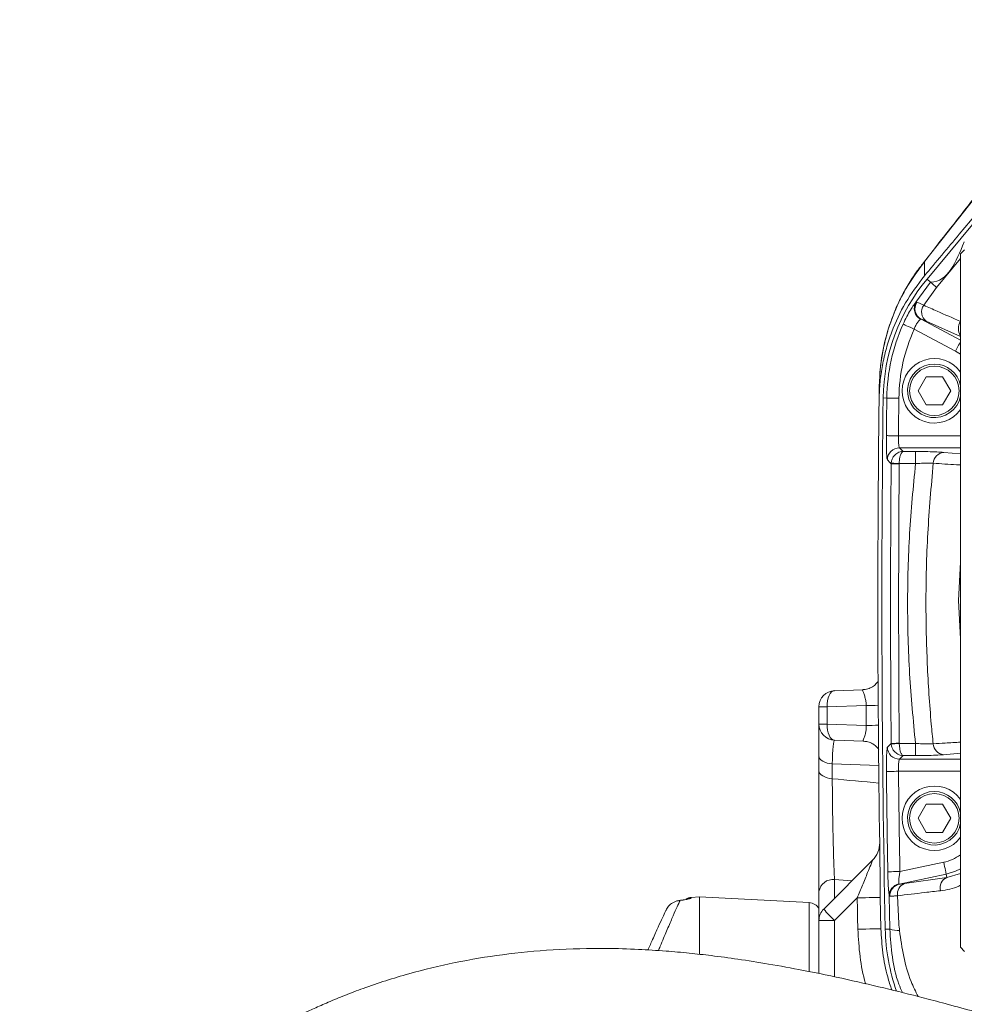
# Model space of a CAD drawing. Header units: millimetres. Extents: x 0 to 8410, y 0 to 5940.
# Tile 131 of 180: x 5097 to 5332, y 4153 to 4397. Entities that reach past the tile are written whole.
import ezdxf

# ---------------------------------------------------------------- set-up
doc = ezdxf.new("R2010")
doc.units = ezdxf.units.MM
doc.header["$LTSCALE"] = 10

msp = doc.modelspace()

# ---------------------------------------------------------------- linework, layer by layer
at = {"color": 8, "linetype": 'Continuous', "lineweight": 0}
for p, q in [((5348.36, 4370.76), (5321.79, 4336.91)), ((5330.7, 4337.66), (5324.76, 4330.52)), ((5319.64, 4326.82), (5323.28, 4331.85)), ((5323.28, 4331.85), (5322.4, 4332.58)), ((5324.76, 4330.52), (5321.56, 4326.08)), ((5319.64, 4326.82), (5319.84, 4326.85)), ((5320.93, 4322.64), (5320.8, 4322.64)), ((5320.93, 4322.64), (5330.7, 4317.44)), ((5330.7, 4318.34), (5322.17, 4322.15)), ((5329.44, 4314.72), (5319.19, 4320.17)), ((5330.7, 4313.93), (5329.44, 4314.72)), ((5312.42, 4303.08), (5311.52, 4303.09)), ((5315.31, 4293.72), (5330.7, 4293.72)), ((5315.55, 4290.72), (5316.45, 4289.81)), ((5330.7, 4290.72), (5315.55, 4290.72)), ((5316.45, 4289.81), (5319.54, 4289.81)), ((5319.54, 4286.82), (5319.54, 4289.81)), ((5326.53, 4289.6), (5330.7, 4289.22)), ((5313.5, 4286.79), (5313.5, 4286.92)), ((5315.5, 4286.82), (5315.5, 4286.78)), ((5319.54, 4286.82), (5315.5, 4286.82)), ((5295.6, 4226.52), (5297.6, 4226.52)), ((5307.3, 4226.86), (5297.6, 4226.52)), ((5297.6, 4226.52), (5297.6, 4222.24)), ((5307.33, 4221.9), (5307.3, 4226.86)), ((5295.6, 4222.24), (5297.6, 4222.24)), ((5297.6, 4222.24), (5307.33, 4221.9)), ((5313.51, 4217.45), (5313.52, 4217.32)), ((5315.51, 4217.46), (5315.51, 4217.42)), ((5315.51, 4217.42), (5319.52, 4217.42)), ((5319.52, 4214.43), (5319.52, 4217.42)), ((5316.46, 4214.43), (5315.56, 4213.52)), ((5319.52, 4214.43), (5316.46, 4214.43)), ((5330.7, 4215.02), (5326.49, 4214.64)), ((5310.41, 4211.93), (5298.91, 4212.33)), ((5298.91, 4212.33), (5298.91, 4208.66)), ((5315.56, 4213.52), (5330.7, 4213.52)), ((5330.7, 4210.52), (5315.32, 4210.52)), ((5315.66, 4185.65), (5326.52, 4187.96)), ((5327.15, 4185.03), (5315.5, 4182.56)), ((5327.32, 4184.21), (5327.15, 4185.03)), ((5327.32, 4184.21), (5330.7, 4185.14)), ((5299.46, 4183.69), (5299.46, 4179.03)), ((5303.78, 4183.35), (5299.46, 4183.69)), ((5315.4, 4182.59), (5315.5, 4182.56)), ((5316.82, 4182.68), (5327.32, 4184.21)), ((5263.9, 4179.26), (5263.9, 4179.1)), ((5293.16, 4160.9), (5293.16, 4177.95)), ((5305.09, 4179.14), (5299.46, 4173.52)), ((5313.16, 4171.41), (5313.02, 4179.67)), ((5313.17, 4179.56), (5313.02, 4179.67)), ((5315.06, 4179.66), (5315.4, 4172.79)), ((5299.46, 4173.52), (5295.6, 4173.52)), ((5299.46, 4173.52), (5299.46, 4159.55)), ((5313.16, 4171.41), (5312.03, 4171.39))]:
    msp.add_line(p, q, dxfattribs=at)
at = {"color": 7, "linetype": 'Continuous', "lineweight": 0}
for p, q in [((5331.7, 4339.87), (5330.7, 4338.87)), ((5330.7, 4166.87), (5330.7, 4338.87)), ((5321.23, 4336.3), (5321.79, 4336.91)), ((5320.16, 4304.87), (5322.18, 4308.37)), ((5322.18, 4308.37), (5326.22, 4308.37)), ((5326.22, 4308.37), (5328.25, 4304.87)), ((5322.18, 4301.37), (5320.16, 4304.87)), ((5328.25, 4304.87), (5326.22, 4301.37)), ((5326.22, 4301.37), (5322.18, 4301.37)), ((5330.7, 4262.41), (5330.2, 4252.87)), ((5330.2, 4252.87), (5330.7, 4243.33)), ((5299.46, 4230.51), (5306.49, 4230.76)), ((5295.6, 4222.24), (5295.6, 4226.52)), ((5295.6, 4214.33), (5295.6, 4222.24)), ((5306.63, 4217.99), (5299.46, 4218.24)), ((5295.6, 4210.66), (5295.6, 4214.33)), ((5320.16, 4198.87), (5322.18, 4202.37)), ((5322.18, 4202.37), (5326.22, 4202.37)), ((5326.22, 4202.37), (5328.25, 4198.87)), ((5322.18, 4195.37), (5320.16, 4198.87)), ((5328.25, 4198.87), (5326.22, 4195.37)), ((5326.22, 4195.37), (5322.18, 4195.37)), ((5296.78, 4176.34), (5308.89, 4188.46)), ((5310.78, 4184.92), (5310.81, 4179.24)), ((5295.6, 4173.52), (5295.6, 4180.75)), ((5266, 4179.37), (5263.9, 4179.26)), ((5293.16, 4177.95), (5266, 4179.37)), ((5266, 4165.28), (5266, 4179.37)), ((5310.81, 4179.24), (5310.96, 4171.49)), ((5295.6, 4160.35), (5295.6, 4173.52)), ((5330.7, 4166.87), (5331.7, 4165.87))]:
    msp.add_line(p, q, dxfattribs=at)
at = {"color": 7, "linetype": 'Continuous', "lineweight": 0, "flags": 128}
msp.add_lwpolyline([(5362.68, 4380.95), (5352.61, 4368.86), (5342.54, 4356.77), (5322.4, 4332.58)], dxfattribs=at)
at = {"color": 8, "linetype": 'Continuous', "lineweight": 0, "flags": 128}
for points in [[(5319.19, 4320.17), (5318.68, 4320.4), (5318.18, 4320.62), (5317.72, 4320.83), (5317.31, 4321.01), (5316.97, 4321.17), (5316.71, 4321.28), (5316.54, 4321.36), (5316.46, 4321.4)], [(5330.7, 4317.1), (5330.58, 4316.87), (5330.41, 4316.54), (5330.2, 4316.15), (5329.96, 4315.7), (5329.71, 4315.22), (5329.44, 4314.72)], [(5315.41, 4303.04), (5314.84, 4303.05), (5314.3, 4303.06), (5313.79, 4303.06), (5313.35, 4303.07), (5312.97, 4303.07), (5312.69, 4303.08), (5312.5, 4303.08), (5312.42, 4303.08)], [(5315.31, 4293.72), (5314.74, 4293.72), (5314.19, 4293.73), (5313.69, 4293.73), (5313.24, 4293.74), (5312.87, 4293.74), (5312.58, 4293.75), (5312.39, 4293.75), (5312.31, 4293.75)], [(5313.5, 4286.79), (5313.19, 4287.11), (5312.55, 4287.75)], [(5315.5, 4286.82), (5315.12, 4286.84), (5314.76, 4286.86), (5314.42, 4286.87), (5314.13, 4286.89), (5313.88, 4286.9), (5313.69, 4286.91), (5313.56, 4286.92), (5313.5, 4286.92)], [(5315.5, 4286.78), (5315.12, 4286.78), (5314.76, 4286.78), (5314.42, 4286.79), (5314.12, 4286.79), (5313.87, 4286.79), (5313.68, 4286.79), (5313.56, 4286.79), (5313.5, 4286.79)], [(5299.46, 4230.51), (5299.08, 4230.43), (5298.72, 4230.19), (5298.39, 4229.82), (5298.1, 4229.32), (5297.88, 4228.72), (5297.71, 4228.03), (5297.62, 4227.29), (5297.6, 4226.52)], [(5297.6, 4222.24), (5297.62, 4221.47), (5297.71, 4220.73), (5297.88, 4220.04), (5298.1, 4219.44), (5298.39, 4218.94), (5298.72, 4218.57), (5299.08, 4218.33), (5299.46, 4218.24)], [(5312.57, 4216.49), (5312.88, 4216.8), (5313.51, 4217.45)], [(5313.51, 4217.45), (5313.57, 4217.45), (5313.69, 4217.45), (5313.89, 4217.45), (5314.13, 4217.45), (5314.43, 4217.45), (5314.77, 4217.46), (5315.13, 4217.46), (5315.51, 4217.46)], [(5313.52, 4217.32), (5313.57, 4217.33), (5313.7, 4217.33), (5313.89, 4217.34), (5314.14, 4217.36), (5314.44, 4217.37), (5314.77, 4217.39), (5315.14, 4217.4), (5315.51, 4217.42)], [(5295.6, 4214.33), (5295.66, 4213.97), (5295.85, 4213.63), (5296.14, 4213.31), (5296.54, 4213.02), (5297.03, 4212.77), (5297.6, 4212.57), (5298.24, 4212.42), (5298.91, 4212.33)], [(5295.6, 4210.66), (5295.66, 4210.31), (5295.85, 4209.97), (5296.14, 4209.65), (5296.54, 4209.36), (5297.03, 4209.11), (5297.6, 4208.9), (5298.24, 4208.75), (5298.91, 4208.66)], [(5312.33, 4210.49), (5312.41, 4210.49), (5312.6, 4210.5), (5312.88, 4210.5), (5313.26, 4210.5), (5313.7, 4210.51), (5314.21, 4210.51), (5314.76, 4210.52), (5315.32, 4210.52)], [(5327.15, 4185.03), (5327.13, 4185.11), (5327.09, 4185.3), (5327.03, 4185.58), (5326.95, 4185.94), (5326.86, 4186.38), (5326.75, 4186.87), (5326.64, 4187.41), (5326.52, 4187.96)], [(5312.66, 4185.6), (5312.75, 4185.6), (5312.93, 4185.61), (5313.22, 4185.61), (5313.59, 4185.62), (5314.04, 4185.63), (5314.55, 4185.63), (5315.09, 4185.64), (5315.66, 4185.65)], [(5330.7, 4186.3), (5329.45, 4185.73), (5327.15, 4185.03)], [(5305.09, 4179.14), (5306.12, 4179.16), (5307.11, 4179.17), (5308.04, 4179.19), (5308.87, 4179.21), (5309.58, 4179.22), (5310.15, 4179.23), (5310.57, 4179.24), (5310.81, 4179.24)], [(5305.23, 4171.37), (5306.26, 4171.39), (5307.26, 4171.41), (5308.18, 4171.43), (5309.02, 4171.45), (5309.73, 4171.46), (5310.3, 4171.47), (5310.71, 4171.48), (5310.96, 4171.49)]]:
    msp.add_lwpolyline(points, dxfattribs=at)
at = {"color": 8, "linetype": 'Continuous', "lineweight": 0}
for centre, radius in [((5324.2, 4304.87), 6.13), ((5324.2, 4198.87), 6.14)]:
    msp.add_circle(centre, radius, dxfattribs=at)
at = {"color": 7, "linetype": 'Continuous', "lineweight": 0}
for centre, radius, start, end in [((5358.51, 4302.51), 47, 140.2139, 179.2874), ((5324.2, 4304.87), 8, 35.6591, 324.3409), ((5324.2, 4304.87), 6.64, 90, 348.4223), ((5324.2, 4304.87), 6.64, 11.5777, 90), ((9349.2, 4252.87), 4039, 179.2909, 180.96391), ((9349.2, 4252.87), 4038, 179.28741, 181.15622), ((5299.6, 4226.52), 4, 92, 180), ((5299.6, 4222.24), 4, 180, 268), ((5324.2, 4198.87), 8, 35.6591, 324.3409), ((5324.2, 4198.87), 6.64, 90, 348.4223), ((5324.2, 4198.87), 6.63, 11.5777, 90), ((5304.65, 4192.71), 6, 315, 0.8523), ((5264, 4177.26), 2, 93, 130.2836), ((5293, 4174.95), 3, 29.9264, 87), ((5299.6, 4173.52), 4, 135, 180), ((5361.02, 4172.38), 49, 181.1562, 199.5637)]:
    msp.add_arc(centre, radius, start, end, dxfattribs=at)
at = {"color": 8, "linetype": 'Continuous', "lineweight": 0}
for centre, radius, start, end in [((5342.47, 4351.87), 27.73, 226.2242, 230.333), ((5322.23, 4325.29), 3.01, 149.3486, 241.6922), ((5322.4, 4325.26), 3.01, 148.1377, 240.8395), ((5323.94, 4324.44), 2.89, 145.4136, 232.2142), ((5333.33, 4320.35), 3.18, 146.9938, 214.2912), ((5358.51, 4302.51), 46.1, 155.8122, 179.2874), ((5358.51, 4302.51), 43.1, 155.8122, 179.2874), ((9349.2, 4252.87), 4037.1, 179.28741, 179.41985), ((9349.2, 4252.87), 4034.1, 179.28741, 179.41985), ((5315.56, 4287.72), 3.01, 90.1826, 179.3219), ((5326.8, 4286.74), 2.87, 95.3863, 176.8519), ((9349.2, 4252.87), 4035.85, 179.5184, 180.50292), ((9349.2, 4252.87), 4033.85, 179.5184, 180.50292), ((5306.6, 4406.53), 179.68, 270.2232, 271.1759), ((5306.63, 4372.86), 150.96, 270.2671, 271.4014), ((5326.77, 4217.5), 2.87, 183.0324, 264.5355), ((5315.57, 4216.53), 3.01, 180.6983, 269.8177), ((9349.2, 4252.87), 4037.1, 180.60146, 180.95474), ((9349.2, 4252.87), 4034.1, 180.60146, 180.95474), ((5324.2, 4198.87), 11.15, 282, 305.6475), ((5299.1, 4180.15), 3.55, 84.1868, 170.2978), ((5316.01, 4179.66), 2.99, 101.747, 179.9314), ((5316.17, 4179.63), 3, 102.9362, 181.3753), ((5317.78, 4180.1), 2.75, 110.3747, 189.1748), ((5328.41, 4181.63), 2.8, 112.8666, 194.9056), ((5264, 4177.1), 2, 92.9815, 118.7992), ((9349.41, 4252.87), 4045, 181.04448, 181.1545), ((5326.52, 4201.92), 39.23, 220.6988, 226.4012), ((5315.38, 4177.23), 6.22, 249.1317, 271.7908)]:
    msp.add_arc(centre, radius, start, end, dxfattribs=at)
for centre, major_axis, ratio, start_param, end_param in [((5299.6, 4206.23), (-0.14, 12.01), 0.060178, 6.280373, 7.321111), ((5288.29, 4071.42), (927.94, -84.91), 0.14771, 1.560427, 1.572873)]:
    msp.add_ellipse(centre, major_axis=major_axis, ratio=ratio, start_param=start_param, end_param=end_param, dxfattribs=at)
at = {"color": 7, "linetype": 'Continuous', "lineweight": 0}
for points, knots in [([(5321.75, 4333.36), (5324.62, 4336.81), (5342.26, 4357.99), (5359.9, 4379.17), (5374.67, 4396.9)], [0, 0, 0, 0, 0.162787, 1, 1, 1, 1]), ([(5348.61, 4371.08), (5344.12, 4365.43), (5334.94, 4353.87), (5325.89, 4342.23), (5321.27, 4336.29)], [0, 0, 0, 0, 0.489169, 1, 1, 1, 1]), ([(5321.25, 4336.29), (5320.68, 4335.55), (5319.3, 4333.78), (5317.49, 4330.89), (5315.7, 4327.59), (5314.18, 4324.21), (5312.89, 4320.59), (5311.86, 4316.88), (5311.14, 4313.07), (5310.75, 4310.21), (5310.71, 4308.63), (5310.7, 4308.34)], [0, 0, 0, 0, 0.093959, 0.226374, 0.340286, 0.467663, 0.592391, 0.718455, 0.845134, 0.972024, 1, 1, 1, 1]), ([(5310.51, 4302.86), (5310.57, 4304.25), (5310.67, 4307.04), (5311.28, 4311.23), (5312.24, 4315.39), (5313.98, 4320.64), (5316.86, 4326.87), (5320.1, 4331.18), (5321.75, 4333.36)], [0, 0, 0, 0, 0.126239, 0.252475, 0.382634, 0.512793, 0.753001, 1, 1, 1, 1]), ([(5310.51, 4302.86), (5310.52, 4303.69), (5310.54, 4304.88), (5310.55, 4305.93), (5310.56, 4306.24)], [0, 0, 0, 0, 0.7027895, 1, 1, 1, 1]), ([(5310.3, 4232.94), (5310.22, 4232.81), (5310.01, 4232.46), (5309.34, 4231.76), (5308.32, 4231.14), (5307.3, 4230.8), (5306.68, 4230.79), (5306.49, 4230.79)], [0, 0, 0, 0, 0.136007, 0.364117, 0.617148, 0.877346, 1, 1, 1, 1]), ([(5306.67, 4217.97), (5307.03, 4217.94), (5307.79, 4217.88), (5308.86, 4217.4), (5309.72, 4216.78), (5310.24, 4216.17), (5310.38, 4215.92), (5310.42, 4215.85)], [0, 0, 0, 0, 0.22234, 0.474395, 0.704575, 0.91362, 1, 1, 1, 1]), ([(5295.6, 4180.75), (5295.6, 4181.74), (5295.6, 4183.71), (5295.6, 4187.22), (5295.6, 4191.03), (5295.6, 4195.06), (5295.6, 4199.18), (5295.6, 4203.23), (5295.6, 4207.12), (5295.6, 4209.48), (5295.6, 4210.66)], [0, 0, 0, 0, 0.126411, 0.252815, 0.379289, 0.505754, 0.630964, 0.756165, 0.878085, 1, 1, 1, 1]), ([(5261.17, 4178.5), (5261.02, 4178.48), (5260.4, 4178.41), (5259.36, 4178.01), (5258.3, 4177.16), (5257.88, 4176.42), (5257.69, 4176.1)], [0, 0, 0, 0, 0.10607, 0.431166, 0.747932, 1, 1, 1, 1]), ([(5263.11, 4178.85), (5263.12, 4178.85), (5263.14, 4178.86), (5262.99, 4178.82), (5262.62, 4178.74), (5261.94, 4178.62), (5261.32, 4178.53), (5260.91, 4178.49), (5260.86, 4178.48)], [0, 0, 0, 0, 0.026937, 0.205942, 0.431684, 0.692256, 0.964886, 1, 1, 1, 1]), ([(5253.22, 4166.21), (5253.62, 4167.12), (5254.56, 4169.28), (5255.78, 4171.96), (5256.86, 4174.32), (5257.43, 4175.54), (5257.65, 4176.01), (5257.69, 4176.1)], [0, 0, 0, 0, 0.180588, 0.433642, 0.686595, 0.938406, 1, 1, 1, 1]), ([(5310.96, 4171.49), (5311.07, 4169.49), (5311.3, 4165.46), (5312.32, 4160.37), (5313.29, 4157.37), (5313.64, 4156.31)], [0, 0, 0, 0, 0.388452, 0.782537, 1, 1, 1, 1]), ([(5357.87, 4144.04), (5355.65, 4144.71), (5350.56, 4146.24), (5342.92, 4148.47), (5335.29, 4150.63), (5328.64, 4152.46), (5321.3, 4154.4), (5312.74, 4156.56), (5302.43, 4158.97), (5292.48, 4161.05), (5283.42, 4162.71), (5275.82, 4163.91), (5269.27, 4164.79), (5263.35, 4165.45), (5257.32, 4165.99), (5250.48, 4166.42), (5241.09, 4166.69), (5229.77, 4166.41), (5217.23, 4165.19), (5205.3, 4163.19), (5193.74, 4160.4), (5184.74, 4157.51), (5178.16, 4155.01), (5174.11, 4153.34), (5170.61, 4151.78), (5167.74, 4150.41), (5165.28, 4149.19), (5162.9, 4147.96), (5160.13, 4146.46), (5156.84, 4144.58), (5153.19, 4142.36), (5149.49, 4139.94), (5145.91, 4137.44), (5141.85, 4134.41), (5137.4, 4130.82), (5132.54, 4126.49), (5127.7, 4121.73), (5123.64, 4117.26), (5120.3, 4113.21), (5117.68, 4109.79), (5115.09, 4106.13), (5112.56, 4102.25), (5110.25, 4098.33), (5108.33, 4094.76), (5106.84, 4091.73), (5105.7, 4089.24), (5104.79, 4087.11), (5104.06, 4085.28), (5103.37, 4083.48), (5102.63, 4081.41), (5101.78, 4078.82), (5100.88, 4075.76), (5099.82, 4071.57), (5098.8, 4066.45), (5098, 4060.54), (5097.57, 4054.79), (5097.45, 4049.86), (5097.52, 4045.87), (5097.65, 4042.88), (5097.81, 4040.33), (5098, 4038.11), (5098.23, 4035.87), (5098.54, 4033.27), (5098.98, 4030.15), (5099.64, 4026.21), (5100.54, 4021.69), (5101.7, 4016.78), (5102.99, 4011.99), (5104.36, 4007.44), (5105.64, 4003.6), (5106.73, 4000.54), (5107.59, 3998.23), (5108.36, 3996.24), (5109.1, 3994.39), (5110.04, 3992.1), (5110.94, 3989.95), (5111.63, 3988.43), (5111.81, 3988.01)], [0, 0, 0, 0, 0.015064, 0.034499, 0.051693, 0.066653, 0.079388, 0.101151, 0.124245, 0.148636, 0.1678, 0.184911, 0.199533, 0.211751, 0.22469, 0.240094, 0.257975, 0.288548, 0.318134, 0.346652, 0.375475, 0.405427, 0.417739, 0.429292, 0.439226, 0.44754, 0.454237, 0.460826, 0.468803, 0.479181, 0.491109, 0.503217, 0.515129, 0.526843, 0.545068, 0.562817, 0.581781, 0.602899, 0.614816, 0.627317, 0.640399, 0.654058, 0.668028, 0.680588, 0.689967, 0.698095, 0.704979, 0.710627, 0.715665, 0.722107, 0.730192, 0.739905, 0.750415, 0.76877, 0.786608, 0.803944, 0.820365, 0.830529, 0.839329, 0.846775, 0.852983, 0.858837, 0.866401, 0.875666, 0.886093, 0.900763, 0.915081, 0.929049, 0.942671, 0.955186, 0.962972, 0.969821, 0.975738, 0.980737, 0.986321, 0.996226, 1, 1, 1, 1])]:
    msp.add_open_spline(points, degree=3, knots=knots, dxfattribs=at)
at = {"color": 8, "linetype": 'Continuous', "lineweight": 0}
for points, knots in [([(5323.28, 4331.85), (5323.28, 4331.85), (5327.59, 4331.85), (5329.57, 4336.82), (5331.56, 4341.79)], [0, 0, 0, 0, 0.000003, 1, 1, 1, 1]), ([(5321.79, 4336.91), (5320.34, 4334.97), (5317.41, 4331.04), (5314.24, 4324.6), (5312.02, 4318.01), (5310.81, 4311.94), (5310.63, 4307.97), (5310.56, 4306.24)], [0, 0, 0, 0, 0.221071, 0.44744, 0.643994, 0.844709, 1, 1, 1, 1]), ([(5321.79, 4336.91), (5321.78, 4336.4), (5321.77, 4335.3), (5321.75, 4334.04), (5321.75, 4333.36)], [0, 0, 0, 0, 0.468893, 1, 1, 1, 1]), ([(5316.46, 4321.4), (5316.76, 4322.04), (5317.36, 4323.31), (5318.3, 4324.95), (5319.16, 4326.26), (5319.48, 4326.63), (5319.64, 4326.82)], [0, 0, 0, 0, 0.249471, 0.495745, 0.73799, 1, 1, 1, 1]), ([(5319.84, 4326.85), (5319.96, 4326.81), (5320.3, 4326.69), (5321.07, 4326.32), (5321.56, 4326.08)], [0, 0, 0, 0, 0.361654, 1, 1, 1, 1]), ([(5321.56, 4326.08), (5322.68, 4325.59), (5325.71, 4324.27), (5328.74, 4322.93), (5330.66, 4322.09)], [0, 0, 0, 0, 0.367742, 1, 1, 1, 1]), ([(5320.8, 4322.64), (5320.7, 4322.56), (5320.51, 4322.42), (5320.05, 4321.85), (5319.58, 4321.09), (5319.32, 4320.48), (5319.19, 4320.17)], [0, 0, 0, 0, 0.270673, 0.515214, 0.757485, 1, 1, 1, 1]), ([(5322.17, 4322.15), (5321.82, 4322.31), (5321.27, 4322.54), (5321.02, 4322.61), (5320.93, 4322.64)], [0, 0, 0, 0, 0.638453, 1, 1, 1, 1]), ([(5312.55, 4287.75), (5312.52, 4287.85), (5312.45, 4288.06), (5312.37, 4289.19), (5312.32, 4290.78), (5312.3, 4292.4), (5312.31, 4293.41), (5312.31, 4293.75)], [0, 0, 0, 0, 0.222312, 0.444677, 0.66689, 0.888829, 1, 1, 1, 1]), ([(5315.31, 4293.72), (5315.3, 4293.55), (5315.3, 4293.05), (5315.31, 4292.24), (5315.36, 4291.44), (5315.44, 4290.87), (5315.51, 4290.77), (5315.55, 4290.72)], [0, 0, 0, 0, 0.110954, 0.332507, 0.554575, 0.777151, 1, 1, 1, 1]), ([(5313.5, 4286.92), (5313.52, 4287.05), (5313.55, 4287.45), (5313.78, 4288.13), (5314.29, 4288.9), (5315, 4289.45), (5315.76, 4289.75), (5316.21, 4289.81), (5316.44, 4289.81), (5316.45, 4289.81)], [0, 0, 0, 0, 0.0880774, 0.2569258, 0.4513452, 0.6893506, 0.8397, 0.9975947, 1, 1, 1, 1]), ([(5315.5, 4286.82), (5315.5, 4286.96), (5315.51, 4287.35), (5315.59, 4288.04), (5315.75, 4288.83), (5315.98, 4289.4), (5316.22, 4289.72), (5316.37, 4289.8), (5316.45, 4289.81), (5316.45, 4289.81)], [0, 0, 0, 0, 0.08806, 0.256928, 0.451337, 0.689349, 0.839698, 0.997593, 1, 1, 1, 1]), ([(5319.54, 4289.81), (5319.68, 4289.81), (5320.71, 4289.81), (5322.62, 4289.79), (5324.99, 4289.72), (5326.01, 4289.64), (5326.53, 4289.6)], [0, 0, 0, 0, 0.0495, 0.367183, 0.683568, 1, 1, 1, 1]), ([(5319.52, 4217.42), (5318.97, 4223.18), (5317.86, 4234.72), (5317.43, 4252.1), (5317.87, 4269.5), (5318.98, 4281.04), (5319.54, 4286.82)], [0, 0, 0, 0, 0.249632, 0.500016, 0.749615, 1, 1, 1, 1]), ([(5323.93, 4286.9), (5323.61, 4286.92), (5322.96, 4286.95), (5321.48, 4286.92), (5320.28, 4286.87), (5319.63, 4286.82), (5319.54, 4286.82)], [0, 0, 0, 0, 0.315331, 0.631539, 0.950248, 1, 1, 1, 1]), ([(5323.93, 4286.9), (5323.42, 4281.12), (5322.4, 4269.56), (5322, 4252.95), (5322.35, 4237.15), (5323.11, 4225.56), (5323.75, 4218.96), (5323.9, 4217.34)], [0, 0, 0, 0, 0.24967, 0.500002, 0.714744, 0.929925, 1, 1, 1, 1]), ([(5330.7, 4286.49), (5330.37, 4286.51), (5328.07, 4286.64), (5325.84, 4286.78), (5323.93, 4286.9)], [0, 0, 0, 0, 0.143432, 1, 1, 1, 1]), ([(5307.3, 4226.86), (5307.29, 4227.18), (5307.28, 4227.61), (5307.16, 4228.4), (5306.92, 4229.23), (5306.59, 4230.09), (5306.37, 4230.65), (5306.46, 4230.73), (5306.49, 4230.76)], [0, 0, 0, 0, 0.139753, 0.179332, 0.37206, 0.590156, 0.826375, 1, 1, 1, 1]), ([(5306.63, 4217.99), (5306.6, 4218.04), (5306.53, 4218.15), (5306.78, 4218.82), (5307.09, 4219.68), (5307.27, 4220.55), (5307.35, 4221.25), (5307.34, 4221.66), (5307.33, 4221.9)], [0, 0, 0, 0, 0.218771, 0.448545, 0.683568, 0.822824, 0.896611, 1, 1, 1, 1]), ([(5316.46, 4214.43), (5316.46, 4214.43), (5316.22, 4214.43), (5315.77, 4214.5), (5315.02, 4214.79), (5314.31, 4215.34), (5313.79, 4216.12), (5313.57, 4216.79), (5313.53, 4217.19), (5313.52, 4217.32)], [0, 0, 0, 0, 0.002405, 0.160299, 0.310653, 0.548656, 0.743074, 0.911923, 1, 1, 1, 1]), ([(5316.46, 4214.43), (5316.46, 4214.43), (5316.38, 4214.44), (5316.24, 4214.52), (5315.99, 4214.84), (5315.77, 4215.41), (5315.6, 4216.21), (5315.53, 4216.89), (5315.52, 4217.29), (5315.51, 4217.42)], [0, 0, 0, 0, 0.002407, 0.160302, 0.310657, 0.548663, 0.743073, 0.91194, 1, 1, 1, 1]), ([(5319.52, 4217.42), (5320.09, 4217.39), (5321.22, 4217.33), (5322.74, 4217.3), (5323.55, 4217.32), (5323.87, 4217.34), (5323.9, 4217.34)], [0, 0, 0, 0, 0.322132, 0.643137, 0.961447, 1, 1, 1, 1]), ([(5323.9, 4217.34), (5324.89, 4217.41), (5327.11, 4217.55), (5329.42, 4217.67), (5330.7, 4217.74)], [0, 0, 0, 0, 0.446529, 1, 1, 1, 1]), ([(5312.33, 4210.49), (5312.32, 4211.17), (5312.31, 4212.51), (5312.35, 4214.31), (5312.42, 4215.67), (5312.5, 4216.35), (5312.55, 4216.45), (5312.57, 4216.49)], [0, 0, 0, 0, 0.221743, 0.443462, 0.665189, 0.887131, 1, 1, 1, 1]), ([(5326.49, 4214.64), (5326.44, 4214.63), (5325.93, 4214.59), (5324.64, 4214.51), (5322.23, 4214.44), (5320.42, 4214.43), (5319.52, 4214.43)], [0, 0, 0, 0, 0.038711, 0.358023, 0.679046, 1, 1, 1, 1]), ([(5315.56, 4213.52), (5315.54, 4213.5), (5315.49, 4213.45), (5315.41, 4213.11), (5315.35, 4212.43), (5315.31, 4211.53), (5315.32, 4210.86), (5315.32, 4210.52)], [0, 0, 0, 0, 0.113165, 0.335497, 0.557246, 0.778671, 1, 1, 1, 1]), ([(5298.91, 4208.66), (5298.91, 4207.68), (5298.92, 4205.71), (5298.95, 4202.46), (5299, 4199.08), (5299.06, 4195.64), (5299.15, 4192.28), (5299.24, 4189.1), (5299.35, 4186.16), (5299.43, 4184.51), (5299.46, 4183.69)], [0, 0, 0, 0, 0.1215928, 0.243192, 0.3682359, 0.4932934, 0.6198744, 0.7464629, 0.8732294, 1, 1, 1, 1]), ([(5305.09, 4179.14), (5305.51, 4180.18), (5306.39, 4182.29), (5307.52, 4185.05), (5308.35, 4187.07), (5308.75, 4188.06), (5308.89, 4188.43), (5308.89, 4188.45), (5308.89, 4188.46)], [0, 0, 0, 0, 0.293241, 0.596492, 0.78916, 0.903951, 0.955035, 1, 1, 1, 1]), ([(5313.02, 4179.67), (5312.98, 4179.86), (5312.91, 4180.25), (5312.8, 4181.6), (5312.71, 4183.41), (5312.68, 4184.84), (5312.66, 4185.6)], [0, 0, 0, 0, 0.240944, 0.481884, 0.724605, 1, 1, 1, 1]), ([(5315.66, 4185.65), (5315.6, 4185.26), (5315.49, 4184.53), (5315.39, 4183.59), (5315.35, 4182.89), (5315.39, 4182.69), (5315.4, 4182.59)], [0, 0, 0, 0, 0.281895, 0.525945, 0.764128, 1, 1, 1, 1]), ([(5315.5, 4182.56), (5315.68, 4182.56), (5315.96, 4182.56), (5316.59, 4182.65), (5316.82, 4182.68)], [0, 0, 0, 0, 0.638053, 1, 1, 1, 1]), ([(5325.7, 4180.91), (5324.41, 4180.76), (5320.76, 4180.32), (5317.3, 4179.92), (5315.06, 4179.66)], [0, 0, 0, 0, 0.352948, 1, 1, 1, 1]), ([(5330.69, 4182.27), (5330.55, 4182.2), (5328.97, 4181.37), (5327.26, 4181.13), (5325.7, 4180.91)], [0, 0, 0, 0, 0.0896455, 1, 1, 1, 1]), ([(5261.17, 4178.5), (5261.11, 4178.37), (5260.89, 4177.87), (5260.28, 4176.53), (5259.22, 4174.13), (5257.85, 4170.97), (5256.7, 4168.27), (5255.94, 4166.41), (5255.79, 4166.05)], [0, 0, 0, 0, 0.081294, 0.297495, 0.51465, 0.731878, 0.948181, 1, 1, 1, 1]), ([(5263.9, 4179.1), (5263.83, 4179.04), (5263.7, 4178.94), (5262.68, 4178.7), (5261.67, 4178.57), (5261.17, 4178.5)], [0, 0, 0, 0, 0.399537, 0.70492, 1, 1, 1, 1]), ([(5315.06, 4179.66), (5314.73, 4179.63), (5313.84, 4179.55), (5313.43, 4179.56), (5313.17, 4179.56)], [0, 0, 0, 0, 0.361635, 1, 1, 1, 1]), ([(5315.4, 4172.79), (5315.4, 4172.79), (5315.44, 4172.19), (5315.51, 4171.6), (5315.57, 4171.01)], [0, 0, 0, 0, 0.000067, 1, 1, 1, 1]), ([(5307.18, 4157.83), (5307.17, 4157.85), (5306.48, 4160.02), (5305.65, 4164.55), (5305.37, 4169.09), (5305.23, 4171.37)], [0, 0, 0, 0, 0.005535, 0.499085, 1, 1, 1, 1]), ([(5316.28, 4155.64), (5315.98, 4156.34), (5314.75, 4159.16), (5313.62, 4164.49), (5313.32, 4169.1), (5313.16, 4171.41)], [0, 0, 0, 0, 0.140127, 0.570067, 1, 1, 1, 1]), ([(5315.57, 4171.01), (5315.86, 4168.87), (5316.45, 4164.59), (5318.01, 4159.08), (5319.56, 4155.9), (5320.17, 4154.66)], [0, 0, 0, 0, 0.379054, 0.758076, 1, 1, 1, 1])]:
    msp.add_open_spline(points, degree=3, knots=knots, dxfattribs=at)

doc.saveas('drawing.dxf')
